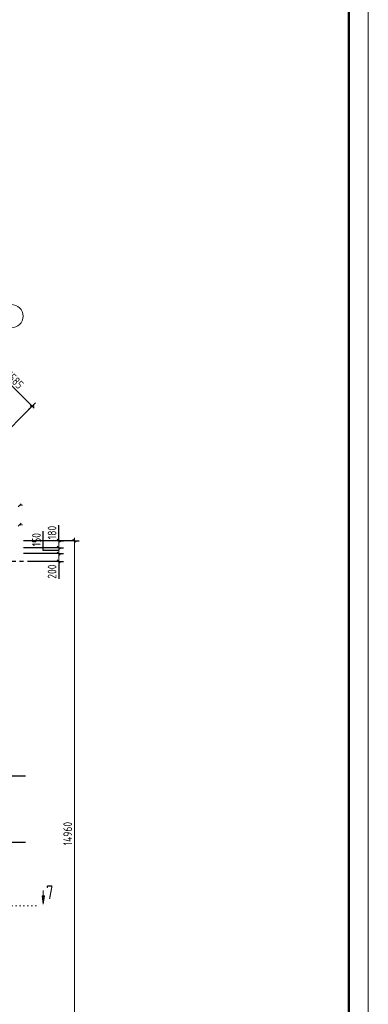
# Model space of a CAD drawing. Header units: millimetres. Extents: x 0 to 43617, y 0 to 59400.
# Tile 16 of 24: x 33075 to 42000, y 13191 to 38398. Entities that reach past the tile are written whole.
import ezdxf

# ---------------------------------------------------------------- set-up
doc = ezdxf.new("R2010")
doc.units = ezdxf.units.MM
doc.linetypes.add('______5', pattern=[1100, 800, -100, 100, -100])
doc.linetypes.add('______9', pattern=[100, 0, -100])
for name, color, linetype, lineweight in [('Standard', 7, 'Continuous', 25), ('Оси', 40, '______5', 18), ('Размерная выноска', 7, 'Continuous', 13), ('Сечения символ', 7, 'Continuous', 25)]:
    doc.layers.add(name, color=color, linetype=linetype, lineweight=lineweight)
doc.styles.add('GOST 2.304-81', font='txt')
doc.styles.add('ISOCPEUR', font='txt')

msp = doc.modelspace()

# ---------------------------------------------------------------- hatches: boundary and pattern name
at = {"layer": 'Сечения символ', "linetype": 'Continuous', "lineweight": 13, "transparency": 33554687}
msp.add_hatch(color=7, dxfattribs=at).paths.add_polyline_path([(33708, 15965), (33678, 15755), (33648, 15965)], flags=16)

# ---------------------------------------------------------------- linework, layer by layer
at = {"layer": 'Standard', "color": 7, "linetype": 'Continuous', "lineweight": 13, "transparency": 33554687}
for p, q in [((33392, 28505), (32272, 29625)), ((33392, 28505), (33445, 28452)), ((33074, 25969), (33149, 25969)), ((33074, 25469), (33149, 25469)), ((34074, 25060), (34074, 25135)), ((34074, 24880), (34074, 25060)), ((34474, 25060), (34474, 25135)), ((34074, 24730), (34074, 24880)), ((34074, 24530), (34074, 24730)), ((34074, 24530), (34074, 24455))]:
    msp.add_line(p, q, dxfattribs=at)
at = {"layer": 'Standard', "color": 251, "linetype": 'Continuous', "lineweight": -3, "true_color": 0x656565, "transparency": 33554687}
for p, q in [((33392, 28505), (30018, 25131)), ((33392, 28505), (33304, 28417)), ((33392, 28505), (33481, 28593)), ((33361, 25060), (33174, 25060)), ((34474, 25060), (33174, 25060)), ((34074, 25060), (33949, 25060)), ((34074, 25060), (34199, 25060)), ((34474, 25060), (34349, 25060)), ((34474, 25060), (34599, 25060)), ((34074, 24880), (33949, 24880)), ((34074, 24730), (33949, 24730)), ((34074, 24880), (34199, 24880)), ((34074, 24730), (34199, 24730)), ((34074, 24530), (33949, 24530)), ((34074, 24530), (34199, 24530)), ((34074, 24530), (34074, 24530))]:
    msp.add_line(p, q, dxfattribs=at)
at = {"layer": 'Standard', "color": 7, "linetype": 'Continuous', "lineweight": 25, "transparency": 33554687}
for p, q in [((33445, 28505), (33339, 28505)), ((33036, 25931), (33111, 26006)), ((33111, 25506), (33036, 25431)), ((34111, 25022), (34036, 25097)), ((34436, 25097), (34511, 25022)), ((34111, 24842), (34036, 24917)), ((34111, 24692), (34036, 24767)), ((34111, 24492), (34036, 24567))]:
    msp.add_line(p, q, dxfattribs=at)
at = {"layer": 'Standard', "color": 7, "linetype": 'Continuous', "lineweight": 13, "transparency": 33554687}
msp.add_lwpolyline([(0, 0), (42000, 0), (42000, 59400), (0, 59400), (0, 0)], close=True, dxfattribs=at)
for points in [[(42000, 59400), (0, 59400), (0, 0), (42000, 0), (42000, 59400)], [(34474, 25060), (34474, 17429), (34474, 17429), (34474, 10100)]]:
    msp.add_lwpolyline(points, dxfattribs=at)
at = {"layer": 'Standard', "color": 7, "linetype": 'Continuous', "lineweight": 50, "transparency": 33554687}
msp.add_lwpolyline([(2000, 58900), (41500, 58900), (41500, 500), (2000, 500), (2000, 58900)], close=True, dxfattribs=at)
at = {"layer": 'Standard', "color": 251, "linetype": 'Continuous', "lineweight": -3, "true_color": 0x656565, "transparency": 33554687}
for points in [[(34074, 25060), (34046, 25060), (34046, 25060), (33646, 25060)], [(34074, 24880), (34046, 24880), (34046, 24880), (33648, 24880), (33648, 24880), (33174, 24880)], [(34074, 24730), (34046, 24730), (34046, 24730), (33720, 24730), (33720, 24730), (33174, 24730)]]:
    msp.add_lwpolyline(points, dxfattribs=at)
at = {"layer": 'Оси', "color": 8, "linetype": '______5', "lineweight": -3, "transparency": 33554687}
for p, q in [((34074, 24530), (4600, 24530)), ((34074, 24530), (4600, 24530)), ((33224, 19030), (4600, 19030)), ((33224, 17330), (4600, 17330))]:
    msp.add_line(p, q, dxfattribs=at)
at = {"layer": 'Оси', "color": 7, "linetype": 'Continuous', "lineweight": 13, "transparency": 33554687}
msp.add_circle((32860, 30808), 300, dxfattribs=at)
at = {"layer": 'Размерная выноска', "color": 7, "linetype": 'Continuous', "lineweight": 25, "transparency": 33554687}
for p, q in [((34074, 25060), (34074, 25460)), ((34074, 24530), (34074, 24080))]:
    msp.add_line(p, q, dxfattribs=at)
msp.add_lwpolyline([(34074, 24805), (33674, 24805), (33674, 25305)], dxfattribs=at)
at = {"layer": 'Сечения символ', "color": 7, "linetype": 'Continuous', "lineweight": 13, "transparency": 33554687}
for p, q in [((33678, 15755), (33648, 15965)), ((33648, 15965), (33708, 15965)), ((33678, 15755), (33678, 16102)), ((33678, 15965), (33678, 15980)), ((33708, 15965), (33678, 15755)), ((33678, 15755), (33678, 15755)), ((33678, 15755), (33678, 15755)), ((33678, 15755), (33678, 15755))]:
    msp.add_line(p, q, dxfattribs=at)
at = {"layer": 'Сечения символ', "color": 7, "linetype": '______9', "lineweight": 13, "transparency": 33554687}
msp.add_line((33485, 15713), (31344, 15713), dxfattribs=at)

# ---------------------------------------------------------------- texts
at = {"layer": 'Standard', "color": 7, "linetype": 'Continuous', "lineweight": 25, "transparency": 33554687, "char_height": 220, "attachment_point": 7, "style": 'GOST 2.304-81'}
for s, insert, width, rotation in [('1585', (32702, 29266), 594.59, 315), ('180', (34013, 25097), 485.09, 90), ('150', (33613, 24917), 469.51, 90), ('200', (34013, 24086), 531.96, 90), ('14960', (34413, 17259), 766.39, 90)]:
    msp.add_mtext(s, dxfattribs=dict(at, insert=insert, width=width, rotation=rotation))
at = {"layer": 'Сечения символ', "color": 7, "linetype": 'Continuous', "lineweight": 35, "transparency": 33554687, "insert": (33749, 15883), "char_height": 350, "width": 380.8, "attachment_point": 7, "style": 'ISOCPEUR'}
msp.add_mtext('\\W0.78;7', dxfattribs=at)

doc.saveas('drawing.dxf')
